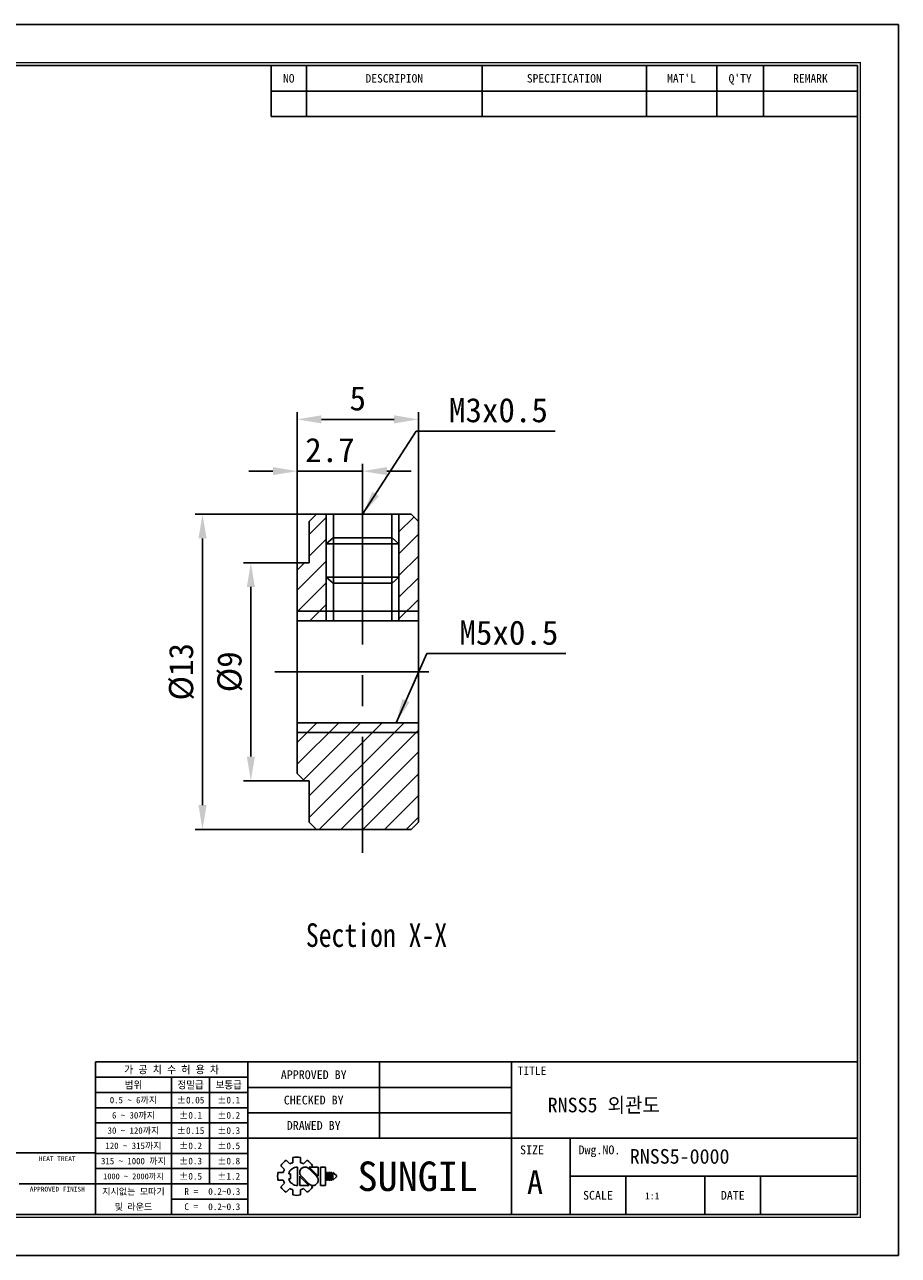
# Model space of a CAD drawing. Header units: millimetres. Extents: x 0 to 71.8, y 0 to 50.8.
# Tile 2 of 2: x 35.8 to 71.8, y 0 to 50.8. Entities that reach past the tile are written whole.
import ezdxf
from ezdxf.enums import TextEntityAlignment as Align

# ---------------------------------------------------------------- set-up
doc = ezdxf.new("R2010")
doc.units = ezdxf.units.MM
doc.linetypes.add('CENTER', pattern=[50.8, 31.75, -6.35, 6.35, -6.35])
doc.layers.get('0').update_dxf_attribs({"linetype": 'CONTINUOUS'})
doc.layers.get('DEFPOINTS').update_dxf_attribs({"linetype": 'CONTINUOUS'})
for name, color, linetype in [('center', 1, 'CENTER'), ('L1', 7, 'CONTINUOUS'), ('OUTLINE', 7, 'CONTINUOUS')]:
    doc.layers.add(name, color=color, linetype=linetype)
doc.dimstyles.get("Standard").update_dxf_attribs({"dimtxt": 1, "dimasz": 1, "dimexe": 0.3, "dimexo": 0, "dimgap": 0.35, "dimtad": 1, "dimdec": 3, "dimzin": 11, "dimdsep": 46, "dimtxsty": 'Standard', "dimcen": 0, "dimclrd": 5, "dimclre": 5, "dimclrt": 3, "dimadec": 0, "dimazin": 0, "dimtfac": 0.6, "dimtdec": 3, "dimtmove": 0, "dimatfit": 3, "dimfxl": 1.25, "dimtolj": 1, "dimtzin": 11, "dimarcsym": 0})

# ---------------------------------------------------------------- blocks, each defined once
blk = doc.blocks.new('표제란')
at = {"layer": 'L1', "color": 0}
for p, q in [((297, 210), (0, 210)), ((297, 0), (297, 210)), ((0, 0), (297, 0))]:
    blk.add_line(p, q, dxfattribs=at)
at = {"layer": 'L1'}
for p, q in [((190, 203), (190, 194.34)), ((196, 203), (196, 194.34)), ((226, 203), (226, 194.34)), ((254, 203), (254, 194.34)), ((266, 203), (266, 194.34)), ((274, 203), (274, 194.34)), ((190, 198.67), (290, 198.67)), ((190, 194.34), (290, 194.34)), ((290, 33), (160, 33)), ((160, 33), (160, 7)), ((186, 33), (186, 7)), ((208.5, 33), (208.5, 20)), ((231, 33), (231, 7)), ((186, 30.4), (160, 30.4)), ((173, 30.4), (173, 7)), ((179.5, 30.4), (179.5, 12.2)), ((186, 27.8), (160, 27.8)), ((231, 28.67), (186, 28.67)), ((186, 25.2), (160, 25.2)), ((231, 24.33), (186, 24.33)), ((186, 22.6), (160, 22.6)), ((186, 20), (160, 20)), ((290, 20), (186, 20)), ((241, 20), (241, 7)), ((160, 17.5), (62, 17.5)), ((186, 17.4), (160, 17.4)), ((186, 14.8), (160, 14.8)), ((191.63, 15.3), (192.25, 14.68)), ((192.55, 16.22), (193.17, 15.6)), ((193.7, 16.69), (193.7, 15.81)), ((194.5, 15.08), (194.5, 11.92)), ((195, 16.69), (195, 15.81)), ((195.52, 15.6), (196.14, 16.22)), ((197.74, 13.5), (196.41, 14.83)), ((198.02, 13.53), (196.47, 15.08)), ((196.47, 15.08), (198.02, 15.08)), ((196.84, 15.08), (197.06, 15.3)), ((198.02, 15.08), (198.02, 13.5)), ((198.39, 15.08), (198.39, 11.92)), ((198.39, 15.08), (199.26, 15.08)), ((199.26, 15.08), (199.26, 11.92)), ((191.15, 14.15), (192.03, 14.15)), ((191.15, 14.15), (192.03, 14.15)), ((191.15, 12.85), (192.03, 12.85)), ((192.98, 13.93), (193.28, 13.93)), ((192.98, 13.07), (193.28, 13.07)), ((193.28, 13.93), (193.28, 13.07)), ((194.86, 13.5), (194.86, 11.92)), ((194.86, 13.47), (196.42, 11.92)), ((195.14, 13.5), (196.47, 12.17)), ((199.41, 14.15), (199.41, 12.85)), ((199.41, 14.15), (199.62, 14.15)), ((199.41, 12.85), (199.62, 12.85)), ((199.62, 14.15), (199.62, 12.85)), ((199.78, 14.15), (199.78, 12.85)), ((199.78, 14.15), (199.99, 14.15)), ((199.78, 12.85), (199.99, 12.85)), ((199.99, 14.15), (199.99, 12.85)), ((200.14, 14.15), (200.14, 12.85)), ((200.14, 14.15), (200.36, 14.15)), ((200.14, 12.85), (200.36, 12.85)), ((200.36, 14.15), (200.36, 12.85)), ((200.51, 14.15), (200.51, 12.85)), ((200.51, 14.15), (201.16, 13.61)), ((201.16, 13.39), (200.51, 12.85)), ((201.16, 13.61), (201.16, 13.5)), ((201.16, 13.61), (201.16, 13.39)), ((201.16, 13.5), (201.16, 13.39)), ((290, 13.5), (241, 13.5)), ((250.5, 13.5), (250.5, 7)), ((264, 13.5), (264, 7)), ((273.5, 13.5), (273.5, 7)), ((147, 12.2), (160, 12.2)), ((186, 12.2), (160, 12.2)), ((191.63, 11.7), (192.25, 12.32)), ((192.55, 10.78), (193.17, 11.4)), ((193.7, 11.19), (193.7, 10.31)), ((194.86, 11.92), (196.42, 11.92)), ((195, 11.19), (195, 10.31)), ((195.52, 11.4), (196.14, 10.78)), ((196.79, 11.98), (197.06, 11.7)), ((198.39, 11.92), (199.26, 11.92)), ((186, 9.6), (173, 9.6))]:
    blk.add_line(p, q, dxfattribs=at)
at = {"layer": 'L1', "const_width": 0.25}
blk.add_lwpolyline([(290.5, 6.5), (290.5, 203.5), (10, 203.5), (10, 6.5)], close=True, dxfattribs=at)
at = {"layer": 'L1'}
blk.add_lwpolyline([(290, 7), (290, 203), (10.5, 203), (10.5, 7)], close=True, dxfattribs=at)
for centre, radius, start, end in [((194.35, 13.5), 3.26, 123.4943, 146.5057), ((194.5, 13.5), 1.58, 90, 164.0671), ((194.35, 13.5), 2.4, 105.6872, 119.3128), ((194.35, 13.5), 3.26, 78.4943, 101.5057), ((195.78, 14.16), 0.919, 43.2202, 225.8282), ((194.35, 13.5), 2.4, 60.6872, 74.3128), ((194.35, 13.5), 3.26, 33.4943, 56.5057), ((194.35, 13.5), 3.26, 168.4943, 191.5057), ((194.35, 13.5), 2.4, 150.6872, 164.3128), ((194.35, 13.5), 2.4, 195.6872, 209.3128), ((194.5, 13.5), 1.58, 195.9329, 270), ((197.1, 12.84), 0.919, 223.2202, 45.8282), ((194.35, 13.5), 3.26, 213.4943, 236.5057), ((194.35, 13.5), 2.4, 240.6872, 254.3128), ((194.35, 13.5), 2.4, 285.6872, 299.3128), ((194.35, 13.5), 3.26, 303.4943, 326.5057), ((194.35, 13.5), 3.26, 258.4943, 281.5057)]:
    blk.add_arc(centre, radius, start, end, dxfattribs=at)
for p in [(208.5, 28.67), (208.5, 24.33)]:
    blk.add_point(p, dxfattribs=at)
for s, height, p in [("MAT'L", 1.444, (260, 200.83)), ("Q'TY", 1.444, (270, 200.83)), ('NO', 1.444, (193, 200.83)), ('DESCRIPION', 1.444, (211, 200.83)), ('SPECIFICATION', 1.444, (240, 200.83)), ('REMARK', 1.444, (282, 200.83)), ('가 공 치 수 허 용 차', 1.3, (173, 31.7)), ('APPROVED BY', 1.5, (197.25, 30.83)), ('TITLE', 1.444, (234.5, 31.5)), ('범위', 1.25, (166.5, 29.1)), ('정밀급', 1.25, (176.25, 29.1)), ('보통급', 1.25, (182.75, 29.1)), ('0.5 ~ 6까지', 1.1, (166.5, 26.5)), ('%%P0.05', 1.15, (176.25, 26.5)), ('%%P0.1', 1.15, (182.75, 26.5)), ('CHECKED BY', 1.5, (197.25, 26.5)), ('6 ~ 30까지', 1.1, (166.5, 23.9)), ('%%P0.1', 1.15, (176.25, 23.9)), ('%%P0.2', 1.15, (182.75, 23.9)), ('30 ~ 120까지', 1.1, (166.5, 21.3)), ('%%P0.15', 1.15, (176.25, 21.3)), ('%%P0.3', 1.15, (182.75, 21.3)), ('DRAWED BY', 1.5, (197.25, 22.17)), ('120 ~ 315까지', 1.1, (166.5, 18.7)), ('%%P0.2', 1.15, (176.25, 18.7)), ('%%P0.5', 1.15, (182.75, 18.7)), ('HEAT TREAT', 0.8, (153.5, 16.5)), ('SIZE', 1.5, (234.5, 18)), ('Dwg.NO.', 1.5, (246, 18)), ('315 ~ 1000 까지', 1.1, (166.5, 16.1)), ('%%P0.3', 1.15, (176.25, 16.1)), ('%%P0.8', 1.15, (182.75, 16.1)), ('SUNGIL', 5.032, (215, 13.5)), ('1000 ~ 2000까지', 0.99, (166.5, 13.49)), ('%%P0.5', 1.15, (176.25, 13.5)), ('%%P1.2', 1.15, (182.75, 13.5)), ('A', 4, (235, 12.5)), ('APPROVED FINISH', 0.8, (153.5, 11.3)), ('지시없는 모따기', 1.1, (166.5, 10.9)), ('R = ', 1.15, (176.75, 10.9)), ('SCALE', 1.5, (245.75, 10.25)), ('DATE', 1.5, (268.75, 10.25)), ('및 라운드', 1.1, (166.5, 8.3)), ('C = ', 1.15, (176.75, 8.3))]:
    blk.add_text(s, height=height, dxfattribs=at).set_placement(p, align=Align.MIDDLE_CENTER)
for tag, p in [('필렛', (179.25, 10.9)), ('모따기', (179.25, 8.3))]:
    blk.add_attdef(tag, text='', height=1.15, dxfattribs=at).set_placement(p, align=Align.MIDDLE_LEFT)
at = {"layer": 'OUTLINE', "ltscale": 0.5}
for tag, p, height in [('TITLE', (237.17, 24.41), 2.5), ('도번', (251.18, 15.64), 2.5), ('SCALE', (253.78, 9.55), 1.2), ('DATE', (277.02, 9.51), 1.2)]:
    blk.add_attdef(tag, p, '', height=height, dxfattribs=at)
blk = doc.blocks.new('*D2')
at = {"layer": 'DEFPOINTS', "color": 0, "ltscale": 0.2}
for p in [(47.413, 28.577), (45.103, 19.577), (47.313, 19.577)]:
    blk.add_point(p, dxfattribs=at)
at = {"layer": 'OUTLINE', "color": 5, "lineweight": -2, "ltscale": 0.2}
for p, q in [((47.413, 28.577), (44.803, 28.577)), ((45.103, 27.577), (45.103, 20.577)), ((47.313, 19.577), (44.803, 19.577))]:
    blk.add_line(p, q, dxfattribs=at)
at = {"layer": 'OUTLINE', "color": 5, "ltscale": 0.2}
for points in [[(44.936, 27.577), (45.269, 27.577), (45.103, 28.577)], [(44.936, 20.577), (45.269, 20.577), (45.103, 19.577)]]:
    blk.add_solid(points, dxfattribs=at)
at = {"layer": 'OUTLINE', "color": 3, "ltscale": 0.2, "insert": (44.24, 24.077), "char_height": 1, "attachment_point": 5, "rotation": 90}
blk.add_mtext('\\A1;%%C9', dxfattribs=at)
blk = doc.blocks.new('*D3')
at = {"layer": 'DEFPOINTS', "color": 0, "ltscale": 0.2}
for p in [(47.813, 30.577), (43.109, 17.577), (47.813, 17.577)]:
    blk.add_point(p, dxfattribs=at)
at = {"layer": 'OUTLINE', "color": 5, "lineweight": -2, "ltscale": 0.2}
for p, q in [((47.813, 30.577), (42.809, 30.577)), ((43.109, 29.577), (43.109, 18.577)), ((47.813, 17.577), (42.809, 17.577))]:
    blk.add_line(p, q, dxfattribs=at)
at = {"layer": 'OUTLINE', "color": 5, "ltscale": 0.2}
for points in [[(42.942, 29.577), (43.276, 29.577), (43.109, 30.577)], [(42.942, 18.577), (43.276, 18.577), (43.109, 17.577)]]:
    blk.add_solid(points, dxfattribs=at)
at = {"layer": 'OUTLINE', "color": 3, "ltscale": 0.2, "insert": (42.245, 24.077), "char_height": 1, "attachment_point": 5, "rotation": 90}
blk.add_mtext('\\A1;%%C13', dxfattribs=at)
blk = doc.blocks.new('*D4')
at = {"layer": 'DEFPOINTS', "color": 0, "ltscale": 0.2}
for p in [(47.013, 32.356), (49.713, 31.552), (47.013, 28.277)]:
    blk.add_point(p, dxfattribs=at)
at = {"layer": 'OUTLINE', "color": 5, "lineweight": -2, "ltscale": 0.2}
for p, q in [((47.013, 28.277), (47.013, 32.656)), ((49.713, 31.552), (49.713, 32.656)), ((46.013, 32.356), (45.013, 32.356)), ((49.713, 32.356), (47.013, 32.356)), ((50.713, 32.356), (51.713, 32.356))]:
    blk.add_line(p, q, dxfattribs=at)
at = {"layer": 'OUTLINE', "color": 5, "ltscale": 0.2}
for points in [[(46.013, 32.523), (46.013, 32.19), (47.013, 32.356)], [(50.713, 32.523), (50.713, 32.19), (49.713, 32.356)]]:
    blk.add_solid(points, dxfattribs=at)
at = {"layer": 'OUTLINE', "color": 3, "ltscale": 0.2, "insert": (48.363, 33.22), "char_height": 1, "attachment_point": 5}
blk.add_mtext('\\A1;2.7', dxfattribs=at)
blk = doc.blocks.new('*D5')
at = {"layer": 'DEFPOINTS', "color": 0, "ltscale": 0.2}
for p in [(52.013, 34.492), (52.013, 30.277), (47.013, 28.277)]:
    blk.add_point(p, dxfattribs=at)
at = {"layer": 'OUTLINE', "color": 5, "lineweight": -2, "ltscale": 0.2}
for p, q in [((47.013, 28.277), (47.013, 34.792)), ((52.013, 30.277), (52.013, 34.792)), ((48.013, 34.492), (51.013, 34.492))]:
    blk.add_line(p, q, dxfattribs=at)
at = {"layer": 'OUTLINE', "color": 5, "ltscale": 0.2}
for points in [[(48.013, 34.659), (48.013, 34.325), (47.013, 34.492)], [(51.013, 34.659), (51.013, 34.325), (52.013, 34.492)]]:
    blk.add_solid(points, dxfattribs=at)
at = {"layer": 'OUTLINE', "color": 3, "ltscale": 0.2, "insert": (49.513, 35.354), "char_height": 1, "attachment_point": 5}
blk.add_mtext('\\A1;5', dxfattribs=at)

msp = doc.modelspace()

# ---------------------------------------------------------------- hatches: boundary and pattern name
at = {"layer": 'OUTLINE', "ltscale": 0.2}
h = msp.add_hatch(dxfattribs=at)
h.set_pattern_fill('ANSI31', color=5, scale=0.2, style=0)
h.set_pattern_definition([(45, (-70.33816, -1.00154), (-0.4490128, 0.4490128), [])])
h.paths.add_polyline_path([(47.0125, 26.577), (48.2125, 26.577), (48.2125, 30.577), (47.8125, 30.577), (47.5125, 30.277), (47.5125, 30.1414), (47.5125, 28.577), (47.3125, 28.577), (47.0125, 28.277)])
h.paths.add_polyline_path([(51.2125, 26.577), (52.0125, 26.577), (52.0125, 30.1414), (52.0125, 30.277), (51.7125, 30.577), (51.2125, 30.577)])
h.paths.add_polyline_path([(52.0125, 26.177), (52.0125, 26.577), (51.2125, 26.577), (51.2125, 26.177)])
h.paths.add_polyline_path([(47.0125, 26.577), (47.0125, 26.177), (48.2125, 26.177), (48.2125, 26.577)])
h.paths.add_polyline_path([(47.0125, 21.577), (47.0125, 19.877), (47.3125, 19.577), (47.5125, 19.577), (47.5125, 18.0126), (47.5125, 17.877), (47.8125, 17.577), (49.7125, 17.577), (49.7125, 21.577)])
h.paths.add_polyline_path([(49.7125, 17.577), (51.7125, 17.577), (52.0125, 17.877), (52.0125, 18.0126), (52.0125, 21.577), (49.7125, 21.577)])
h.paths.add_polyline_path([(49.7125, 21.977), (49.7125, 21.577), (52.0125, 21.577), (52.0125, 21.977)])
h.paths.add_polyline_path([(49.7125, 21.577), (49.7125, 21.977), (47.0125, 21.977), (47.0125, 21.577)])

# ---------------------------------------------------------------- linework, layer by layer
at = {"layer": 'center', "ltscale": 0.2}
for p, q in [((49.7125, 31.552), (49.7125, 16.602)), ((46.0988, 24.077), (53.044, 24.077))]:
    msp.add_line(p, q, dxfattribs=at)
at = {"layer": 'OUTLINE'}
for p, q in [((47.8125, 30.577), (47.5125, 30.277)), ((51.7125, 30.577), (47.8125, 30.577)), ((48.5125, 26.177), (48.5125, 30.577)), ((50.9125, 26.177), (50.9125, 30.577)), ((52.0125, 30.277), (51.7125, 30.577)), ((47.5125, 30.277), (47.5125, 30.1414)), ((47.5125, 30.1414), (47.5125, 28.577)), ((52.0125, 30.277), (52.0125, 30.1414)), ((52.0125, 30.1414), (52.0125, 25.3665)), ((48.2125, 29.3566), (48.493, 29.6066)), ((48.493, 29.6066), (50.932, 29.6066)), ((48.5125, 29.6066), (48.5125, 27.7303)), ((50.9125, 29.6066), (50.9125, 27.7303)), ((51.2125, 29.3566), (50.932, 29.6066)), ((48.2125, 29.3566), (48.2125, 27.9803)), ((51.2125, 29.3566), (48.2125, 29.3566)), ((51.2125, 29.3566), (51.2125, 27.9803)), ((47.3125, 28.577), (47.0125, 28.277)), ((47.5125, 28.577), (47.3125, 28.577)), ((47.0125, 19.877), (47.0125, 28.277)), ((51.2125, 27.9803), (48.2125, 27.9803)), ((48.2125, 27.9803), (48.493, 27.7303)), ((51.2125, 27.9803), (50.932, 27.7303)), ((48.493, 27.7303), (50.932, 27.7303)), ((52.0125, 25.3665), (52.0125, 22.7875)), ((52.0125, 22.7875), (52.0125, 18.0126)), ((47.0125, 19.877), (47.3125, 19.577)), ((47.3125, 19.577), (47.5125, 19.577)), ((47.5125, 19.577), (47.5125, 18.0126)), ((47.5125, 18.0126), (47.5125, 17.877)), ((47.5125, 17.877), (47.8125, 17.577)), ((51.7125, 17.577), (52.0125, 17.877)), ((52.0125, 18.0126), (52.0125, 17.877)), ((47.8125, 17.577), (51.7125, 17.577))]:
    msp.add_line(p, q, dxfattribs=at)
at = {"layer": 'OUTLINE', "color": 5}
for p, q in [((48.2125, 26.177), (48.2125, 30.577)), ((51.2125, 26.177), (51.2125, 30.577))]:
    msp.add_line(p, q, dxfattribs=at)
at = {"layer": 'OUTLINE', "color": 5, "ltscale": 0.2}
for p, q in [((47.0125, 26.577), (52.0125, 26.577)), ((47.0125, 21.577), (52.0125, 21.577))]:
    msp.add_line(p, q, dxfattribs=at)
at = {"layer": 'OUTLINE', "ltscale": 0.2}
for p, q in [((47.0125, 26.177), (52.0125, 26.177)), ((47.0125, 21.977), (52.0125, 21.977))]:
    msp.add_line(p, q, dxfattribs=at)

# ---------------------------------------------------------------- block references
at = {"layer": 'OUTLINE'}
ref = msp.add_blockref('표제란', (0, 0), dxfattribs=dict(at, xscale=0.241802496, yscale=0.241802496, zscale=0.241802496))
ref.add_attrib('SCALE', '1:1', (61.3649, 2.3098), dxfattribs={"ltscale": 0.5, "height": 0.29016})
ref.add_attrib('도번', 'RNSS5-0000', (60.7362, 3.7824), dxfattribs={"ltscale": 0.5, "height": 0.60451})
ref.add_attrib('TITLE', 'RNSS5 외관도', (57.3473, 5.9014), dxfattribs={"ltscale": 0.5, "height": 0.60451})
ref.add_attrib('필렛', '0.2~0.3', dxfattribs={"layer": 'L1', "height": 0.27807}).set_placement((43.3431, 2.6356), align=Align.MIDDLE_LEFT)
ref.add_attrib('모따기', '0.2~0.3', dxfattribs={"layer": 'L1', "height": 0.27807}).set_placement((43.3431, 2.007), align=Align.MIDDLE_LEFT)

# ---------------------------------------------------------------- texts
at = {"lineweight": 9, "width": 0.8}
msp.add_text('Section X-X', height=0.97344, dxfattribs=at).set_placement((47.3731, 12.727))
at = {"layer": 'OUTLINE', "color": 3, "ltscale": 0.2, "char_height": 1, "attachment_point": 7}
for s, insert in [('\\A1;M3x0.5', (53.2761, 34.3577)), ('\\A1;M5x0.5', (53.7068, 25.1777))]:
    msp.add_mtext(s, dxfattribs=dict(at, insert=insert))

# ---------------------------------------------------------------- dimensions: what is measured, and where the dimension line sits
at = {"layer": 'OUTLINE', "ltscale": 0.2}
for base, p1, p2, picture, middle in [((52.0125, 34.492), (47.0125, 28.277), (52.0125, 30.277), '*D5', (49.5125, 35.354)), ((47.0125, 32.3563), (49.7125, 31.552), (47.0125, 28.277), '*D4', (48.3625, 33.2196))]:
    dim = msp.add_linear_dim(base=base, p1=p1, p2=p2, dimstyle='Standard', dxfattribs=at)
    dim.commit()
    dim.dimension.update_dxf_attribs({"geometry": picture, "text_midpoint": middle})
for base, p1, p2, picture, middle in [((43.1089, 17.577), (47.8125, 30.577), (47.8125, 17.577), '*D3', (42.2449, 24.077)), ((45.1026, 19.577), (47.4125, 28.577), (47.3125, 19.577), '*D2', (44.2399, 24.077))]:
    dim = msp.add_linear_dim(base=base, p1=p1, p2=p2, angle=90, text='%%C<>', dimstyle='Standard', override={"dimgap": 0.35, "dimsah": 1, "dimse1": 0, "dimse2": 0, "dimsd1": 0, "dimsd2": 0, "dimtol": 0, "dimlim": 0}, dxfattribs=at)
    dim.commit()
    dim.dimension.update_dxf_attribs({"geometry": picture, "text_midpoint": middle})

# ---------------------------------------------------------------- leaders
at = {"layer": 'OUTLINE', "ltscale": 0.2, "annotation_type": 0, "has_hookline": 1, "hookline_direction": 0, "text_width": 4.3835}
for points in [[(49.7125, 30.577), (51.9261, 34.0077), (52.9261, 34.0077)], [(51.0952, 21.9772), (52.3568, 24.8277), (53.3568, 24.8277)]]:
    msp.add_leader(points, dimstyle='Standard', dxfattribs=at)

doc.saveas('drawing.dxf')
